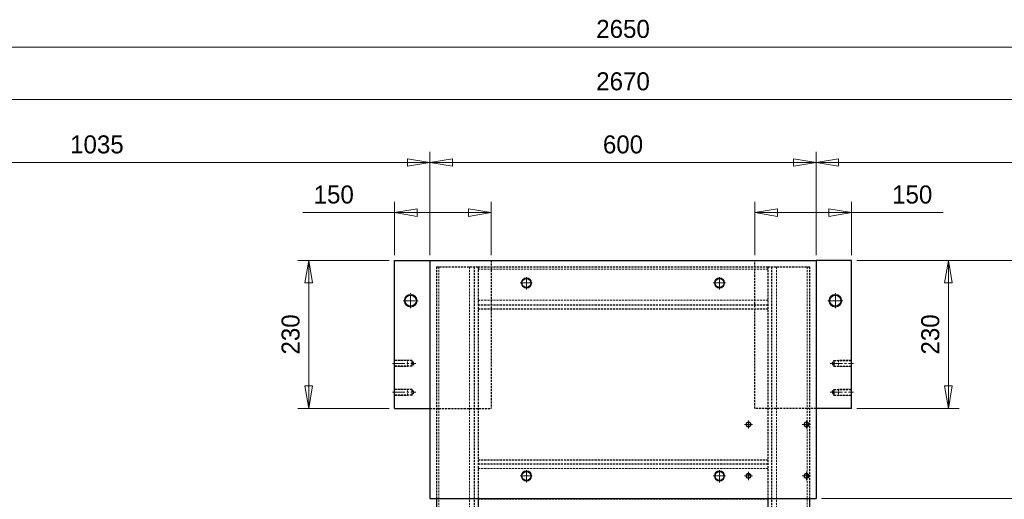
# Model space of a CAD drawing. Header units: millimetres. Extents: x -62 to 6744, y -106 to 4796.
# Tile 19 of 22: x 2497 to 4027, y 3122 to 3868. Entities that reach past the tile are written whole.
import ezdxf

# ---------------------------------------------------------------- set-up
doc = ezdxf.new("R2010")
doc.units = ezdxf.units.MM
doc.linetypes.add('CENTER2', pattern=[28.575, 19.05, -3.175, 3.175, -3.175])
doc.linetypes.add('HIDDEN2', pattern=[4.7625, 3.175, -1.5875])
doc.layers.get('0').update_dxf_attribs({"color": 157, "lineweight": 0})
doc.styles.add('Default', font='txt')
doc.dimstyles.new('Default', dxfattribs={"dimtxt": 3.5, "dimasz": 4.375, "dimexe": 2.1, "dimexo": 1.05, "dimgap": 1.75, "dimtad": 1, "dimdsep": 46, "dimtxsty": 'Default', "dimblk": 'CLOSED', "dimcen": 0.09, "dimclrt": 13, "dimadec": 0, "dimazin": 0, "dimtfac": 0.4, "dimtdec": 3, "dimtmove": 0, "dimatfit": 3, "dimldrblk": 'CLOSED', "dimfxl": 10.01, "dimtolj": 1, "dimarcsym": 0})

# ---------------------------------------------------------------- blocks, each defined once
blk = doc.blocks.new('_Closed')
at = {"color": 0, "linetype": 'ByBlock', "lineweight": -2}
for p, q in [((-1, 0.166667), (0, 0)), ((-1, 0.166667), (-1, -0.166667)), ((0, 0), (-1, -0.166667)), ((0, 0), (-1, 0))]:
    blk.add_line(p, q, dxfattribs=at)
blk = doc.blocks.new('*D20')
at = {"color": 0, "linetype": 'Continuous', "lineweight": -2}
for p, q in [((3735, 3502.2), (3735, 3662.9)), ((4770, 2667.2), (4770, 3662.9)), ((4735, 3646.1), (3770, 3646.1))]:
    blk.add_line(p, q, dxfattribs=at)
at = {"layer": 'Defpoints', "color": 0}
for p in [(3735, 3646.1), (3735, 3493.8), (4770, 2658.8)]:
    blk.add_point(p, dxfattribs=at)
at = {"color": 0, "lineweight": -2, "xscale": 35, "yscale": 35, "zscale": 35, "rotation": 180}
blk.add_blockref('_Closed', (3735, 3646.1), dxfattribs=at)
at = {"color": 0, "lineweight": -2, "xscale": 35, "yscale": 35, "zscale": 35}
blk.add_blockref('_Closed', (4770, 3646.1), dxfattribs=at)
at = {"color": 13, "lineweight": 0, "insert": (4252.5, 3674.1), "char_height": 28, "attachment_point": 5, "style": 'Default'}
blk.add_mtext('\\A1;1035', dxfattribs=at)
blk = doc.blocks.new('*D21')
at = {"color": 0, "linetype": 'Continuous', "lineweight": -2}
for p, q in [((3135, 3502.2), (3135, 3662.9)), ((3735, 3502.2), (3735, 3662.9)), ((3700, 3646.1), (3170, 3646.1))]:
    blk.add_line(p, q, dxfattribs=at)
at = {"layer": 'Defpoints', "color": 0}
for p in [(3135, 3646.1), (3135, 3493.8), (3735, 3493.8)]:
    blk.add_point(p, dxfattribs=at)
at = {"color": 0, "lineweight": -2, "xscale": 35, "yscale": 35, "zscale": 35, "rotation": 180}
blk.add_blockref('_Closed', (3135, 3646.1), dxfattribs=at)
at = {"color": 0, "lineweight": -2, "xscale": 35, "yscale": 35, "zscale": 35}
blk.add_blockref('_Closed', (3735, 3646.1), dxfattribs=at)
at = {"color": 13, "lineweight": 0, "insert": (3435, 3674.1), "char_height": 28, "attachment_point": 5, "style": 'Default'}
blk.add_mtext('\\A1;600', dxfattribs=at)
blk = doc.blocks.new('*D22')
at = {"color": 0, "linetype": 'Continuous', "lineweight": -2}
for p, q in [((2100, 2667.2), (2100, 3662.9)), ((3135, 3502.2), (3135, 3662.9)), ((3100, 3646.1), (2135, 3646.1))]:
    blk.add_line(p, q, dxfattribs=at)
at = {"layer": 'Defpoints', "color": 0}
for p in [(2100, 3646.1), (3135, 3493.8), (2100, 2658.8)]:
    blk.add_point(p, dxfattribs=at)
at = {"color": 0, "lineweight": -2, "xscale": 35, "yscale": 35, "zscale": 35, "rotation": 180}
blk.add_blockref('_Closed', (2100, 3646.1), dxfattribs=at)
at = {"color": 0, "lineweight": -2, "xscale": 35, "yscale": 35, "zscale": 35}
blk.add_blockref('_Closed', (3135, 3646.1), dxfattribs=at)
at = {"color": 13, "lineweight": 0, "insert": (2617.5, 3674.1), "char_height": 28, "attachment_point": 5, "style": 'Default'}
blk.add_mtext('\\A1;1035', dxfattribs=at)
blk = doc.blocks.new('*D23')
at = {"color": 0, "linetype": 'Continuous', "lineweight": -2}
for p, q in [((3743.4, 3123.8), (5171, 3123.8)), ((5154.2, 2693.8), (5154.2, 3088.8)), ((4833.4, 2658.8), (5171, 2658.8))]:
    blk.add_line(p, q, dxfattribs=at)
at = {"layer": 'Defpoints', "color": 0}
for p in [(3735, 3123.8), (5154.2, 3123.8), (4825, 2658.8)]:
    blk.add_point(p, dxfattribs=at)
at = {"color": 0, "lineweight": -2, "xscale": 35, "yscale": 35, "zscale": 35}
for p, rotation in [((5154.2, 3123.8), 90), ((5154.2, 2658.8), 270)]:
    blk.add_blockref('_Closed', p, dxfattribs=dict(at, rotation=rotation))
at = {"color": 13, "lineweight": 0, "insert": (5126.2, 2891.3), "char_height": 28, "attachment_point": 5, "rotation": 90, "style": 'Default'}
blk.add_mtext('\\A1;465', dxfattribs=at)
blk = doc.blocks.new('*D24')
at = {"color": 0, "linetype": 'Continuous', "lineweight": -2}
for p, q in [((3798.4, 3493.8), (5171, 3493.8)), ((5154.2, 3158.8), (5154.2, 3458.8)), ((3743.4, 3123.8), (5171, 3123.8))]:
    blk.add_line(p, q, dxfattribs=at)
at = {"layer": 'Defpoints', "color": 0}
for p in [(3790, 3493.8), (5154.2, 3493.8), (3735, 3123.8)]:
    blk.add_point(p, dxfattribs=at)
at = {"color": 0, "lineweight": -2, "xscale": 35, "yscale": 35, "zscale": 35}
for p, rotation in [((5154.2, 3493.8), 90), ((5154.2, 3123.8), 270)]:
    blk.add_blockref('_Closed', p, dxfattribs=dict(at, rotation=rotation))
at = {"color": 13, "lineweight": 0, "insert": (5126.2, 3308.8), "char_height": 28, "attachment_point": 5, "rotation": 90, "style": 'Default'}
blk.add_mtext('\\A1;370', dxfattribs=at)
blk = doc.blocks.new('*D25')
at = {"color": 0, "linetype": 'Continuous', "lineweight": -2}
for p, q in [((3798.4, 3493.8), (5263.7, 3493.8)), ((5246.9, 3458.8), (5246.9, 1578.8)), ((4833.4, 1543.8), (5263.7, 1543.8))]:
    blk.add_line(p, q, dxfattribs=at)
at = {"layer": 'Defpoints', "color": 0}
for p in [(3790, 3493.8), (4825, 1543.8), (5246.9, 1543.8)]:
    blk.add_point(p, dxfattribs=at)
at = {"color": 0, "lineweight": -2, "xscale": 35, "yscale": 35, "zscale": 35}
for p, rotation in [((5246.9, 3493.8), 90), ((5246.9, 1543.8), 270)]:
    blk.add_blockref('_Closed', p, dxfattribs=dict(at, rotation=rotation))
at = {"color": 13, "lineweight": 0, "insert": (5218.9, 2518.8), "char_height": 28, "attachment_point": 5, "rotation": 90, "style": 'Default'}
blk.add_mtext('\\A1;1950', dxfattribs=at)
blk = doc.blocks.new('*D41')
at = {"color": 0, "linetype": 'Continuous', "lineweight": -2}
for p, q in [((3798.4, 3493.8), (3957.4, 3493.8)), ((3940.6, 3458.8), (3940.6, 3298.8)), ((3798.4, 3263.8), (3957.4, 3263.8))]:
    blk.add_line(p, q, dxfattribs=at)
at = {"layer": 'Defpoints', "color": 0}
for p in [(3790, 3493.8), (3790, 3263.8), (3940.6, 3263.8)]:
    blk.add_point(p, dxfattribs=at)
at = {"color": 0, "lineweight": -2, "xscale": 35, "yscale": 35, "zscale": 35}
for p, rotation in [((3940.6, 3493.8), 90), ((3940.6, 3263.8), 270)]:
    blk.add_blockref('_Closed', p, dxfattribs=dict(at, rotation=rotation))
at = {"color": 13, "lineweight": 0, "insert": (3912.6, 3378.8), "char_height": 28, "attachment_point": 5, "rotation": 90, "style": 'Default'}
blk.add_mtext('\\A1;230', dxfattribs=at)
blk = doc.blocks.new('*D42')
at = {"color": 0, "linetype": 'Continuous', "lineweight": -2}
for p, q in [((3640, 3502.2), (3640, 3585)), ((3790, 3502.2), (3790, 3585)), ((3755, 3568.2), (3675, 3568.2)), ((3790, 3568.2), (3932.4, 3568.2))]:
    blk.add_line(p, q, dxfattribs=at)
at = {"layer": 'Defpoints', "color": 0}
for p in [(3640, 3568.2), (3640, 3493.8), (3790, 3493.8)]:
    blk.add_point(p, dxfattribs=at)
at = {"color": 0, "lineweight": -2, "xscale": 35, "yscale": 35, "zscale": 35, "rotation": 180}
blk.add_blockref('_Closed', (3640, 3568.2), dxfattribs=at)
at = {"color": 0, "lineweight": -2, "xscale": 35, "yscale": 35, "zscale": 35}
blk.add_blockref('_Closed', (3790, 3568.2), dxfattribs=at)
at = {"color": 13, "lineweight": 0, "insert": (3884.4, 3596.2), "char_height": 28, "attachment_point": 5, "style": 'Default'}
blk.add_mtext('\\A1;150', dxfattribs=at)
blk = doc.blocks.new('*D43')
at = {"color": 0, "linetype": 'Continuous', "lineweight": -2}
for p, q in [((3080, 3502.2), (3080, 3585)), ((3230, 3502.2), (3230, 3585)), ((3080, 3568.2), (2937.5, 3568.2)), ((3195, 3568.2), (3115, 3568.2))]:
    blk.add_line(p, q, dxfattribs=at)
at = {"layer": 'Defpoints', "color": 0}
for p in [(3080, 3568.2), (3080, 3493.8), (3230, 3493.8)]:
    blk.add_point(p, dxfattribs=at)
at = {"color": 0, "lineweight": -2, "xscale": 35, "yscale": 35, "zscale": 35, "rotation": 180}
blk.add_blockref('_Closed', (3080, 3568.2), dxfattribs=at)
at = {"color": 0, "lineweight": -2, "xscale": 35, "yscale": 35, "zscale": 35}
blk.add_blockref('_Closed', (3230, 3568.2), dxfattribs=at)
at = {"color": 13, "lineweight": 0, "insert": (2985.5, 3596.2), "char_height": 28, "attachment_point": 5, "style": 'Default'}
blk.add_mtext('\\A1;150', dxfattribs=at)
blk = doc.blocks.new('*D44')
at = {"color": 0, "linetype": 'Continuous', "lineweight": -2}
for p, q in [((3071.6, 3493.8), (2929.8, 3493.8)), ((2946.6, 3458.8), (2946.6, 3298.8)), ((3071.6, 3263.8), (2929.8, 3263.8))]:
    blk.add_line(p, q, dxfattribs=at)
at = {"layer": 'Defpoints', "color": 0}
for p in [(3080, 3493.8), (2946.6, 3263.8), (3080, 3263.8)]:
    blk.add_point(p, dxfattribs=at)
at = {"color": 0, "lineweight": -2, "xscale": 35, "yscale": 35, "zscale": 35}
for p, rotation in [((2946.6, 3493.8), 90), ((2946.6, 3263.8), 270)]:
    blk.add_blockref('_Closed', p, dxfattribs=dict(at, rotation=rotation))
at = {"color": 13, "lineweight": 0, "insert": (2918.6, 3378.8), "char_height": 28, "attachment_point": 5, "rotation": 90, "style": 'Default'}
blk.add_mtext('\\A1;230', dxfattribs=at)
blk = doc.blocks.new('*D129')
at = {"color": 0, "linetype": 'Continuous', "lineweight": -2}
for p, q in [((2110, 4126.6), (2110, 3808.9)), ((4760, 4126.6), (4760, 3808.9)), ((4725, 3825.7), (2145, 3825.7))]:
    blk.add_line(p, q, dxfattribs=at)
at = {"layer": 'Defpoints', "color": 0}
for p in [(2110, 4135), (4760, 4135), (2110, 3825.7)]:
    blk.add_point(p, dxfattribs=at)
at = {"color": 0, "lineweight": -2, "xscale": 35, "yscale": 35, "zscale": 35, "rotation": 180}
blk.add_blockref('_Closed', (2110, 3825.7), dxfattribs=at)
at = {"color": 0, "lineweight": -2, "xscale": 35, "yscale": 35, "zscale": 35}
blk.add_blockref('_Closed', (4760, 3825.7), dxfattribs=at)
at = {"color": 13, "lineweight": 0, "insert": (3435, 3853.7), "char_height": 28, "attachment_point": 5, "style": 'Default'}
blk.add_mtext('\\A1;2650', dxfattribs=at)
blk = doc.blocks.new('*D135')
at = {"color": 0, "linetype": 'Continuous', "lineweight": -2}
for p, q in [((2100, 4107.6), (2100, 3727.4)), ((4770, 4107.6), (4770, 3727.4)), ((2135, 3744.2), (4735, 3744.2))]:
    blk.add_line(p, q, dxfattribs=at)
at = {"layer": 'Defpoints', "color": 0}
for p in [(2100, 4116), (4770, 4116), (4770, 3744.2)]:
    blk.add_point(p, dxfattribs=at)
at = {"color": 0, "lineweight": -2, "xscale": 35, "yscale": 35, "zscale": 35, "rotation": 180}
blk.add_blockref('_Closed', (2100, 3744.2), dxfattribs=at)
at = {"color": 0, "lineweight": -2, "xscale": 35, "yscale": 35, "zscale": 35}
blk.add_blockref('_Closed', (4770, 3744.2), dxfattribs=at)
at = {"color": 13, "lineweight": 0, "insert": (3435, 3772.2), "char_height": 28, "attachment_point": 5, "style": 'Default'}
blk.add_mtext('\\A1;2670', dxfattribs=at)
blk = doc.blocks.new('a', base_point=(1989.346, 1448.7))
at = {"color": 157, "linetype": 'Continuous', "lineweight": 30, "true_color": 0x44607b}
for p, q in [((3079.962, 3263.816), (3079.962, 3493.816)), ((3079.962, 3493.816), (3134.962, 3493.816)), ((3134.962, 3493.816), (3734.962, 3493.816)), ((3134.962, 3493.816), (3134.962, 3123.816)), ((3789.962, 3493.816), (3734.962, 3493.816)), ((3734.962, 3493.816), (3734.962, 3123.816)), ((3789.962, 3263.816), (3789.962, 3493.816)), ((3079.962, 3263.816), (3134.962, 3263.816)), ((3789.962, 3263.816), (3734.962, 3263.816)), ((3134.962, 3123.816), (3734.962, 3123.816)), ((3144.962, 3123.816), (3144.962, 3073.816)), ((3209.962, 3123.816), (3209.962, 3073.816)), ((3659.962, 3123.816), (3659.962, 2713.816)), ((3724.962, 3123.816), (3724.962, 2713.816))]:
    blk.add_line(p, q, dxfattribs=at)
at = {"color": 72, "linetype": 'HIDDEN2', "lineweight": 30, "true_color": 0x60bf00}
for p, q in [((3229.962, 3493.816), (3229.962, 3263.816)), ((3639.962, 3263.816), (3639.962, 3493.816)), ((3144.962, 3483.816), (3209.962, 3483.816)), ((3144.962, 3483.816), (3144.962, 3123.816)), ((3203.962, 3483.816), (3203.962, 2648.816)), ((3209.962, 3483.816), (3659.962, 3483.816)), ((3209.962, 3483.816), (3209.962, 3123.816)), ((3659.962, 3483.816), (3724.962, 3483.816)), ((3659.962, 3483.816), (3659.962, 3123.816)), ((3665.962, 3483.816), (3665.962, 2648.816)), ((3724.962, 3483.816), (3724.962, 3123.816)), ((3209.962, 3424.816), (3659.962, 3424.816)), ((3209.962, 3418.816), (3659.962, 3418.816)), ((3107.562, 3338.066), (3079.962, 3338.066)), ((3110.015, 3333.816), (3107.562, 3338.066)), ((3107.562, 3329.566), (3107.562, 3338.066)), ((3759.908, 3333.816), (3762.362, 3338.066)), ((3762.362, 3338.066), (3789.962, 3338.066)), ((3762.362, 3338.066), (3762.362, 3329.566)), ((3107.562, 3329.566), (3079.962, 3329.566)), ((3110.015, 3333.816), (3107.562, 3329.566)), ((3759.908, 3333.816), (3762.362, 3329.566)), ((3762.362, 3329.566), (3789.962, 3329.566)), ((3107.562, 3293.066), (3079.962, 3293.066)), ((3110.015, 3288.816), (3107.562, 3293.066)), ((3107.562, 3284.566), (3107.562, 3293.066)), ((3759.908, 3288.816), (3762.362, 3293.066)), ((3762.362, 3293.066), (3789.962, 3293.066)), ((3762.362, 3293.066), (3762.362, 3284.566)), ((3107.562, 3284.566), (3079.962, 3284.566)), ((3110.015, 3288.816), (3107.562, 3284.566)), ((3759.908, 3288.816), (3762.362, 3284.566)), ((3762.362, 3284.566), (3789.962, 3284.566)), ((3134.962, 3263.816), (3229.962, 3263.816)), ((3734.962, 3263.816), (3639.962, 3263.816)), ((3209.962, 3183.816), (3659.962, 3183.816)), ((3209.962, 3177.816), (3659.962, 3177.816))]:
    blk.add_line(p, q, dxfattribs=at)
at = {"color": 52, "linetype": 'HIDDEN2', "lineweight": 0, "true_color": 0xdcdc00}
for p, q in [((3148.613, 3483.816), (3148.613, 2648.816)), ((3196.659, 3483.816), (3196.659, 2648.816)), ((3209.962, 3480.165), (3659.962, 3480.165)), ((3673.264, 3483.816), (3673.264, 2648.816)), ((3721.31, 3483.816), (3721.31, 3241.91)), ((3209.962, 3432.119), (3659.962, 3432.119)), ((3079.962, 3338.816), (3099.962, 3338.816)), ((3099.962, 3328.816), (3099.962, 3338.816)), ((3789.962, 3338.816), (3769.962, 3338.816)), ((3769.962, 3338.816), (3769.962, 3328.816)), ((3079.962, 3328.816), (3099.962, 3328.816)), ((3789.962, 3328.816), (3769.962, 3328.816)), ((3079.962, 3293.816), (3099.962, 3293.816)), ((3099.962, 3283.816), (3099.962, 3293.816)), ((3789.962, 3293.816), (3769.962, 3293.816)), ((3769.962, 3293.816), (3769.962, 3283.816)), ((3079.962, 3283.816), (3099.962, 3283.816)), ((3789.962, 3283.816), (3769.962, 3283.816)), ((3721.31, 3235.722), (3721.31, 3161.91)), ((3209.962, 3170.513), (3659.962, 3170.513)), ((3721.31, 3155.722), (3721.31, 2648.816)), ((3209.962, 3122.467), (3659.962, 3122.467))]:
    blk.add_line(p, q, dxfattribs=at)
at = {"color": 190, "linetype": 'CENTER2', "lineweight": 0, "true_color": 0x801eff}
for p, q in [((3274.962, 3458.816), (3294.962, 3458.816)), ((3284.962, 3448.816), (3284.962, 3468.816)), ((3574.962, 3458.816), (3594.962, 3458.816)), ((3584.962, 3448.816), (3584.962, 3468.816)), ((3104.962, 3419.566), (3104.962, 3443.066)), ((3764.962, 3419.566), (3764.962, 3443.066)), ((3093.212, 3431.316), (3116.712, 3431.316)), ((3753.212, 3431.316), (3776.712, 3431.316)), ((3076.962, 3333.816), (3113.015, 3333.816)), ((3756.908, 3333.816), (3792.962, 3333.816)), ((3076.962, 3288.816), (3113.015, 3288.816)), ((3756.908, 3288.816), (3792.962, 3288.816)), ((3629.962, 3232.441), (3629.962, 3245.191)), ((3719.962, 3232.441), (3719.962, 3245.191)), ((3623.587, 3238.816), (3636.337, 3238.816)), ((3713.587, 3238.816), (3726.337, 3238.816)), ((3284.962, 3148.816), (3284.962, 3168.816)), ((3584.962, 3148.816), (3584.962, 3168.816)), ((3274.962, 3158.816), (3294.962, 3158.816)), ((3574.962, 3158.816), (3594.962, 3158.816)), ((3623.587, 3158.816), (3636.337, 3158.816)), ((3629.962, 3152.441), (3629.962, 3165.191)), ((3713.587, 3158.816), (3726.337, 3158.816)), ((3719.962, 3152.441), (3719.962, 3165.191))]:
    blk.add_line(p, q, dxfattribs=at)
at = {"color": 52, "linetype": 'Continuous', "lineweight": 0, "true_color": 0xdcdc00}
for p, q in [((3721.31, 3241.91), (3721.31, 3235.722)), ((3721.31, 3161.91), (3721.31, 3155.722))]:
    blk.add_line(p, q, dxfattribs=at)
for centre, radius in [((3284.962, 3458.816), 8), ((3584.962, 3458.816), 8), ((3104.962, 3431.316), 10), ((3764.962, 3431.316), 10), ((3629.962, 3238.816), 4), ((3719.962, 3238.816), 4), ((3284.962, 3158.816), 8), ((3584.962, 3158.816), 8), ((3629.962, 3158.816), 4), ((3719.962, 3158.816), 4)]:
    blk.add_circle(centre, radius, dxfattribs=at)
at = {"color": 157, "linetype": 'Continuous', "lineweight": 30, "true_color": 0x44607b}
for centre, radius in [((3284.962, 3458.816), 7), ((3584.962, 3458.816), 7), ((3104.962, 3431.316), 8.75), ((3764.962, 3431.316), 8.75), ((3629.962, 3238.816), 3.375), ((3719.962, 3238.816), 3.375), ((3284.962, 3158.816), 7), ((3584.962, 3158.816), 7), ((3629.962, 3158.816), 3.375), ((3719.962, 3158.816), 3.375)]:
    blk.add_circle(centre, radius, dxfattribs=at)
at = {"color": 72, "linetype": 'HIDDEN2', "lineweight": 30, "true_color": 0x60bf00}
for centre, radius in [((3284.962, 3458.816), 7), ((3584.962, 3458.816), 7), ((3284.962, 3158.816), 7), ((3584.962, 3158.816), 7), ((3629.962, 3158.816), 3.375)]:
    blk.add_circle(centre, radius, dxfattribs=at)
at = {"color": 190, "linetype": 'Continuous', "lineweight": 0, "true_color": 0x801eff}
for base, p1, p2, picture, middle in [((2099.962, 3646.102), (3134.962, 3493.816), (2099.962, 2658.816), '*D22', (2617.462, 3646.102)), ((3734.962, 3646.102), (4769.962, 2658.816), (3734.962, 3493.816), '*D20', (4252.462, 3646.102))]:
    dim = blk.add_linear_dim(base=base, p1=p1, p2=p2, dimstyle='Default', override={"dimtxt": 28, "dimasz": 35, "dimexe": 16.8, "dimexo": 8.4, "dimgap": 14, "dimjust": 0, "dimpost": '', "dimse1": 0, "dimse2": 0, "dimtfac": 0.7, "dimtmove": 0}, dxfattribs=at)
    dim.commit()
    dim.dimension.update_dxf_attribs({"geometry": picture, "text_midpoint": middle, "dimtype": 160})
for base, p1, p2, angle, override, picture, middle, dimtype in [((3134.962, 3646.102), (3734.962, 3493.816), (3134.962, 3493.816), 180, {"dimtxt": 28, "dimasz": 35, "dimexe": 16.8, "dimexo": 8.4, "dimgap": 14, "dimjust": 0, "dimpost": '', "dimse1": 0, "dimse2": 0, "dimtfac": 0.7, "dimtmove": 0}, '*D21', (3434.962, 3646.102), 161), ((3079.962, 3568.178), (3229.962, 3493.816), (3079.962, 3493.816), 180, {"dimtxt": 28, "dimasz": 35, "dimexe": 16.8, "dimexo": 8.4, "dimgap": 14, "dimjust": 0, "dimpost": '', "dimse1": 0, "dimse2": 0, "dimtfac": 0.7, "dimtmove": 0}, '*D43', (2985.518, 3568.178), 161), ((3639.962, 3568.178), (3789.962, 3493.816), (3639.962, 3493.816), 180, {"dimtxt": 28, "dimasz": 35, "dimexe": 16.8, "dimexo": 8.4, "dimgap": 14, "dimjust": 0, "dimpost": '', "dimse1": 0, "dimse2": 0, "dimtfac": 0.7, "dimtmove": 0}, '*D42', (3884.406, 3568.178), 161), ((2946.631, 3263.816), (3079.962, 3493.816), (3079.962, 3263.816), 270, {"dimtxt": 28, "dimasz": 35, "dimexe": 16.8, "dimexo": 8.4, "dimgap": 14, "dimjust": 0, "dimpost": '', "dimse1": 0, "dimse2": 0, "dimtfac": 0.7, "dimtmove": 0}, '*D44', (2946.631, 3378.816), 161), ((5154.245, 3493.816), (3734.962, 3123.816), (3789.962, 3493.816), 90, {"dimtxt": 28, "dimasz": 35, "dimexe": 16.8, "dimexo": 8.4, "dimgap": 14, "dimpost": '', "dimtfac": 0.7, "dimtmove": 0}, '*D24', (5154.245, 3308.816), 160), ((5246.867, 1543.816), (3789.962, 3493.816), (4824.962, 1543.816), 90, {"dimtxt": 28, "dimasz": 35, "dimexe": 16.8, "dimexo": 8.4, "dimgap": 14, "dimjust": 0, "dimpost": '', "dimse1": 0, "dimse2": 0, "dimtfac": 0.7, "dimtmove": 0}, '*D25', (5246.867, 2518.816), 160), ((3940.634, 3263.816), (3789.962, 3493.816), (3789.962, 3263.816), 270, {"dimtxt": 28, "dimasz": 35, "dimexe": 16.8, "dimexo": 8.4, "dimgap": 14, "dimjust": 0, "dimpost": '', "dimse1": 0, "dimse2": 0, "dimtfac": 0.7, "dimtmove": 0}, '*D41', (3940.634, 3378.816), 161), ((5154.245, 3123.816), (4824.962, 2658.816), (3734.962, 3123.816), 90, {"dimtxt": 28, "dimasz": 35, "dimexe": 16.8, "dimexo": 8.4, "dimgap": 14, "dimpost": '', "dimtfac": 0.7, "dimtmove": 0}, '*D23', (5154.245, 2891.316), 160)]:
    dim = blk.add_linear_dim(base=base, p1=p1, p2=p2, angle=angle, dimstyle='Default', override=override, dxfattribs=at)
    dim.commit()
    dim.dimension.update_dxf_attribs({"geometry": picture, "text_midpoint": middle, "dimtype": dimtype})
blk = doc.blocks.new('e', base_point=(3629.322, 3914.3))
at = {"color": 190, "linetype": 'Continuous', "lineweight": 0, "true_color": 0x801eff}
for base, p1, p2, angle, override, picture, middle in [((2109.962, 3825.706), (4759.962, 4135.004), (2109.962, 4135.004), 180, {"dimtxt": 28, "dimasz": 35, "dimexe": 16.8, "dimexo": 8.4, "dimgap": 14, "dimjust": 0, "dimpost": '', "dimse1": 0, "dimse2": 0, "dimtfac": 0.7, "dimtmove": 0}, '*D129', (3434.962, 3825.706)), ((4769.962, 3744.167), (2099.962, 4116.004), (4769.962, 4116.004), 0, {"dimtxt": 28, "dimasz": 35, "dimexe": 16.8, "dimexo": 8.4, "dimgap": 14, "dimpost": '', "dimtfac": 0.7, "dimtmove": 0}, '*D135', (3434.962, 3744.167))]:
    dim = blk.add_linear_dim(base=base, p1=p1, p2=p2, angle=angle, dimstyle='Default', override=override, dxfattribs=at)
    dim.commit()
    dim.dimension.update_dxf_attribs({"geometry": picture, "text_midpoint": middle, "dimtype": 161})

msp = doc.modelspace()

# ---------------------------------------------------------------- block references
at = {"color": 176, "linetype": 'Continuous', "lineweight": 0, "true_color": 0x000080}
for name, p in [('e', (3629.3, 3914.3)), ('a', (1989.3, 1448.7))]:
    msp.add_blockref(name, p, dxfattribs=at)

doc.saveas('drawing.dxf')
